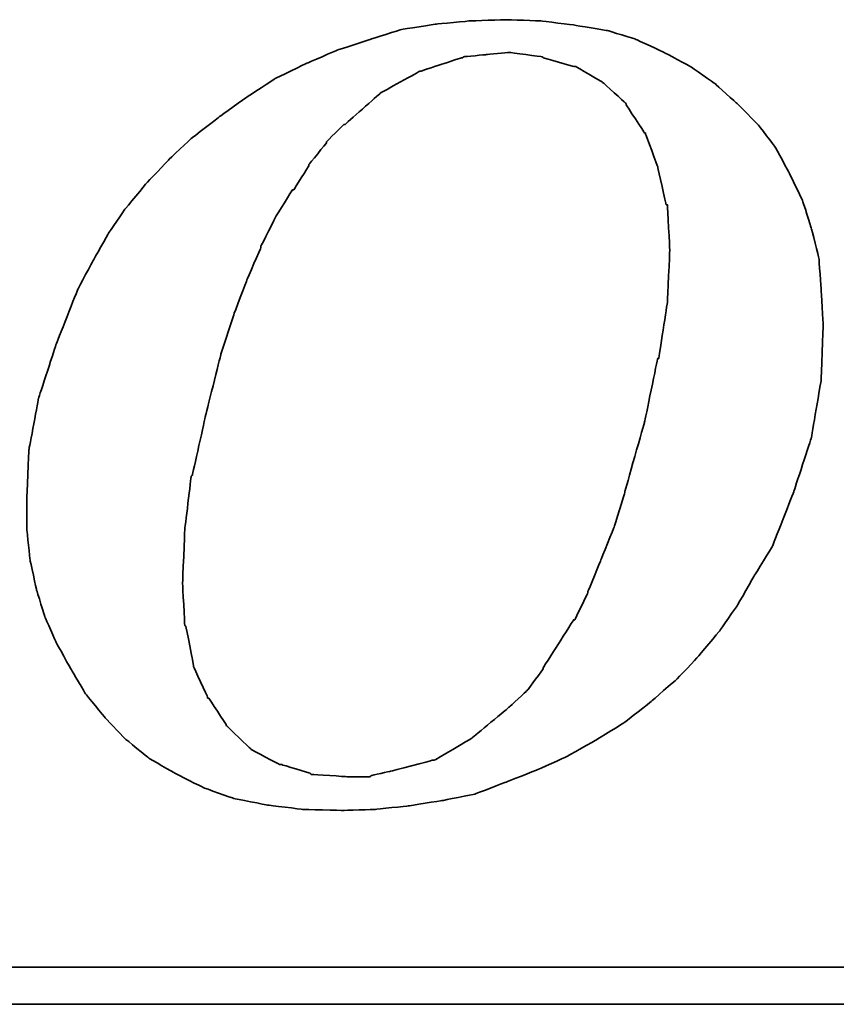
# Model space of a CAD drawing. Header units: millimetres. Extents: x -275 to -70, y 35 to 190.
# Tile 43 of 49: x -118.74 to -116.62, y 124.07 to 126.62. Entities that reach past the tile are written whole.
import ezdxf

# ---------------------------------------------------------------- set-up
doc = ezdxf.new("R2010")
doc.units = ezdxf.units.MM
doc.header["$LTSCALE"] = 0.1
doc.layers.add('CHA', color=7, linetype='CONTINUOUS')
doc.layers.add('layer 1', color=7, linetype='CONTINUOUS')

# ---------------------------------------------------------------- blocks, each defined once
blk = doc.blocks.new('TBI MOTION logo(完整正式版)')
at = {"layer": 'layer 1', "color": 22, "lineweight": 35}
for points, knots in [([(35.79625, -6.98375), (35.79625, -6.98375), (36.23125, -7.43875), (36.23125, -7.43875), (36.23125, -7.43875), (36.23125, -7.43875), (36.75625, -7.87125), (36.75625, -7.87125), (36.75625, -7.87125), (36.75625, -7.87125), (37.33125, -8.20375), (37.33125, -8.20375), (37.33125, -8.20375), (37.33125, -8.20375), (37.95625, -8.51875), (37.95625, -8.51875), (37.95625, -8.51875), (37.95625, -8.51875), (38.62625, -8.75875), (38.62625, -8.75875), (38.62625, -8.75875), (38.62625, -8.75875), (39.37125, -8.90375), (39.37125, -8.90375), (39.37125, -8.90375), (39.37125, -8.90375), (40.14125, -8.99875), (40.14125, -8.99875), (40.14125, -8.99875), (40.14125, -8.99875), (41.02625, -9.02375), (41.02625, -9.02375), (41.02625, -9.02375), (41.02625, -9.02375), (41.74625, -8.99875), (41.74625, -8.99875), (41.74625, -8.99875), (41.74625, -8.99875), (42.46625, -8.92375), (42.46625, -8.92375), (42.46625, -8.92375), (42.46625, -8.92375), (43.21125, -8.80625), (43.21125, -8.80625), (43.21125, -8.80625), (43.21125, -8.80625), (43.93125, -8.66375), (43.93125, -8.66375), (43.93125, -8.66375), (43.93125, -8.66375), (44.62625, -8.39875), (44.62625, -8.39875), (44.62625, -8.39875), (44.62625, -8.39875), (45.29625, -8.13375), (45.29625, -8.13375), (45.29625, -8.13375), (45.29625, -8.13375), (45.94625, -7.84375), (45.94625, -7.84375), (45.94625, -7.84375), (45.94625, -7.84375), (46.61625, -7.46375), (46.61625, -7.46375), (46.61625, -7.46375), (46.61625, -7.46375), (47.24125, -7.07875), (47.24125, -7.07875), (47.24125, -7.07875), (47.24125, -7.07875), (47.81625, -6.62375), (47.81625, -6.62375), (47.81625, -6.62375), (47.81625, -6.62375), (48.36875, -6.14375), (48.36875, -6.14375), (48.36875, -6.14375), (48.36875, -6.14375), (48.84625, -5.64125), (48.84625, -5.64125), (48.84625, -5.64125), (48.84625, -5.64125), (49.32625, -5.06375), (49.32625, -5.06375), (49.32625, -5.06375), (49.32625, -5.06375), (49.71125, -4.51374), (49.71125, -4.51374), (49.71125, -4.51374), (49.71125, -4.51374), (50.09625, -3.83874), (50.09625, -3.83874), (50.09625, -3.83874), (50.09625, -3.83874), (50.48125, -3.21374), (50.48125, -3.21374), (50.48125, -3.21374), (50.48125, -3.21374), (50.96125, -1.99125), (50.96125, -1.99125), (50.96125, -1.99125), (50.96125, -1.99125), (51.34375, -0.81875), (51.34375, -0.81875), (51.34375, -0.81875), (51.34375, -0.81875), (51.56125, 0.45624), (51.56125, 0.45624), (51.56125, 0.45624), (51.56125, 0.45624), (51.60625, 1.67624), (51.60625, 1.67624), (51.60625, 1.67624), (51.60625, 1.67624), (51.56125, 2.44625), (51.56125, 2.44625), (51.56125, 2.44625), (51.56125, 2.44625), (51.51125, 3.14125), (51.51125, 3.14125), (51.51125, 3.14125), (51.51125, 3.14125), (51.34375, 3.81125), (51.34375, 3.81125), (51.34375, 3.81125), (51.34375, 3.81125), (51.15125, 4.41125), (51.15125, 4.41125), (51.15125, 4.41125), (51.15125, 4.41125), (50.86125, 5.01125), (50.86125, 5.01125), (50.86125, 5.01125), (50.86125, 5.01125), (50.55125, 5.58875), (50.55125, 5.58875), (50.55125, 5.58875), (50.55125, 5.58875), (50.16625, 6.09125), (50.16625, 6.09125), (50.16625, 6.09125), (50.16625, 6.09125), (49.71125, 6.54875), (49.71125, 6.54875), (49.71125, 6.54875), (49.71125, 6.54875), (49.23125, 6.98125), (49.23125, 6.98125), (49.23125, 6.98125), (49.23125, 6.98125), (48.67875, 7.36625), (48.67875, 7.36625), (48.67875, 7.36625), (48.67875, 7.36625), (48.10375, 7.67625), (48.10375, 7.67625), (48.10375, 7.67625), (48.10375, 7.67625), (47.48125, 7.96375), (47.48125, 7.96375), (47.48125, 7.96375), (47.48125, 7.96375), (46.85625, 8.15625), (46.85625, 8.15625), (46.85625, 8.15625), (46.85625, 8.15625), (46.13625, 8.27624), (46.13625, 8.27624), (46.13625, 8.27624), (46.13625, 8.27624), (45.39125, 8.37125), (45.39125, 8.37125), (45.39125, 8.37125), (45.39125, 8.37125), (44.62625, 8.39624), (44.62625, 8.39624), (44.62625, 8.39624), (44.62625, 8.39624), (43.83625, 8.37125), (43.83625, 8.37125), (43.83625, 8.37125), (43.83625, 8.37125), (43.09125, 8.30125), (43.09125, 8.30125), (43.09125, 8.30125), (43.09125, 8.30125), (42.32125, 8.18125), (42.32125, 8.18125), (42.32125, 8.18125), (42.32125, 8.18125), (41.62875, 7.96375), (41.62875, 7.96375), (41.62875, 7.96375), (41.62875, 7.96375), (40.90625, 7.72625), (40.90625, 7.72625), (40.90625, 7.72625), (40.90625, 7.72625), (40.23624, 7.43625), (40.23624, 7.43625), (40.23624, 7.43625), (40.23624, 7.43625), (39.54124, 7.10125), (39.54124, 7.10125), (39.54124, 7.10125), (39.54124, 7.10125), (38.91625, 6.69125), (38.91625, 6.69125), (38.91625, 6.69125), (38.91625, 6.69125), (38.31625, 6.26125), (38.31625, 6.26125), (38.31625, 6.26125), (38.31625, 6.26125), (37.69125, 5.78125), (37.69125, 5.78125), (37.69125, 5.78125), (37.69125, 5.78125), (37.18625, 5.30125), (37.18625, 5.30125), (37.18625, 5.30125), (37.18625, 5.30125), (36.70625, 4.79624), (36.70625, 4.79624), (36.70625, 4.79624), (36.70625, 4.79624), (36.23125, 4.22125), (36.23125, 4.22125), (36.23125, 4.22125), (36.23125, 4.22125), (35.87124, 3.69375), (35.87124, 3.69375), (35.87124, 3.69375), (35.87124, 3.69375), (35.53125, 3.09125), (35.53125, 3.09125), (35.53125, 3.09125), (35.53125, 3.09125), (35.19875, 2.47125), (35.19875, 2.47125), (35.19875, 2.47125), (35.19875, 2.47125), (34.71625, 1.24625), (34.71625, 1.24625), (34.71625, 1.24625), (34.71625, 1.24625), (34.33125, 0.06874), (34.33125, 0.06874), (34.33125, 0.06874), (34.33125, 0.06874), (34.11625, -1.07875), (34.11625, -1.07875), (34.11625, -1.07875), (34.11625, -1.07875), (34.07125, -2.15875), (34.07125, -2.15875), (34.07125, -2.15875), (34.07125, -2.15875), (34.07125, -2.85375), (34.07125, -2.85375), (34.07125, -2.85375), (34.07125, -2.85375), (34.14125, -3.50375), (34.14125, -3.50375), (34.14125, -3.50375), (34.14125, -3.50375), (34.28625, -4.17375), (34.28625, -4.17375), (34.28625, -4.17375), (34.28625, -4.17375), (34.47625, -4.77624), (34.47625, -4.77624), (34.47625, -4.77624), (34.47625, -4.77624), (34.71625, -5.32625), (34.71625, -5.32625), (34.71625, -5.32625), (34.71625, -5.32625), (35.05375, -5.92875), (35.05375, -5.92875), (35.05375, -5.92875), (35.05375, -5.92875), (35.36375, -6.45375), (35.36375, -6.45375), (35.36375, -6.45375), (35.36375, -6.45375), (35.79625, -6.98375), (35.79625, -6.98375)], [0, 0, 0, 0, 0.01388889, 0.01388889, 0.01388889, 0.0138889, 0.02777778, 0.02777778, 0.02777778, 0.02777779, 0.04166667, 0.04166667, 0.04166667, 0.04166668, 0.05555556, 0.05555556, 0.05555556, 0.05555557, 0.06944444, 0.06944444, 0.06944444, 0.06944445, 0.08333333, 0.08333333, 0.08333333, 0.08333334, 0.09722222, 0.09722222, 0.09722222, 0.09722223, 0.11111111, 0.11111111, 0.11111111, 0.11111112, 0.125, 0.125, 0.125, 0.12500001, 0.13888889, 0.13888889, 0.13888889, 0.1388889, 0.15277778, 0.15277778, 0.15277778, 0.15277779, 0.16666667, 0.16666667, 0.16666667, 0.16666668, 0.18055556, 0.18055556, 0.18055556, 0.18055557, 0.19444444, 0.19444444, 0.19444444, 0.19444445, 0.20833333, 0.20833333, 0.20833333, 0.20833334, 0.22222222, 0.22222222, 0.22222222, 0.22222223, 0.23611111, 0.23611111, 0.23611111, 0.23611112, 0.25, 0.25, 0.25, 0.25000001, 0.26388889, 0.26388889, 0.26388889, 0.2638889, 0.27777778, 0.27777778, 0.27777778, 0.27777779, 0.29166667, 0.29166667, 0.29166667, 0.29166668, 0.30555556, 0.30555556, 0.30555556, 0.30555557, 0.31944444, 0.31944444, 0.31944444, 0.31944445, 0.33333333, 0.33333333, 0.33333333, 0.33333334, 0.34722222, 0.34722222, 0.34722222, 0.34722223, 0.36111111, 0.36111111, 0.36111111, 0.36111112, 0.375, 0.375, 0.375, 0.37500001, 0.38888889, 0.38888889, 0.38888889, 0.3888889, 0.40277778, 0.40277778, 0.40277778, 0.40277779, 0.41666667, 0.41666667, 0.41666667, 0.41666668, 0.43055556, 0.43055556, 0.43055556, 0.43055557, 0.44444444, 0.44444444, 0.44444444, 0.44444445, 0.45833333, 0.45833333, 0.45833333, 0.45833334, 0.47222222, 0.47222222, 0.47222222, 0.47222223, 0.48611111, 0.48611111, 0.48611111, 0.48611112, 0.5, 0.5, 0.5, 0.50000001, 0.51388889, 0.51388889, 0.51388889, 0.5138889, 0.52777778, 0.52777778, 0.52777778, 0.52777779, 0.54166667, 0.54166667, 0.54166667, 0.54166668, 0.55555556, 0.55555556, 0.55555556, 0.55555557, 0.56944444, 0.56944444, 0.56944444, 0.56944445, 0.58333333, 0.58333333, 0.58333333, 0.58333334, 0.59722222, 0.59722222, 0.59722222, 0.59722223, 0.61111111, 0.61111111, 0.61111111, 0.61111112, 0.625, 0.625, 0.625, 0.62500001, 0.63888889, 0.63888889, 0.63888889, 0.6388889, 0.65277778, 0.65277778, 0.65277778, 0.65277779, 0.66666667, 0.66666667, 0.66666667, 0.66666668, 0.68055556, 0.68055556, 0.68055556, 0.68055557, 0.69444444, 0.69444444, 0.69444444, 0.69444445, 0.70833333, 0.70833333, 0.70833333, 0.70833334, 0.72222222, 0.72222222, 0.72222222, 0.72222223, 0.73611111, 0.73611111, 0.73611111, 0.73611112, 0.75, 0.75, 0.75, 0.75000001, 0.76388889, 0.76388889, 0.76388889, 0.7638889, 0.77777778, 0.77777778, 0.77777778, 0.77777779, 0.79166667, 0.79166667, 0.79166667, 0.79166668, 0.80555556, 0.80555556, 0.80555556, 0.80555557, 0.81944444, 0.81944444, 0.81944444, 0.81944445, 0.83333333, 0.83333333, 0.83333333, 0.83333334, 0.84722222, 0.84722222, 0.84722222, 0.84722223, 0.86111111, 0.86111111, 0.86111111, 0.86111112, 0.875, 0.875, 0.875, 0.87500001, 0.88888889, 0.88888889, 0.88888889, 0.8888889, 0.90277778, 0.90277778, 0.90277778, 0.90277779, 0.91666667, 0.91666667, 0.91666667, 0.91666668, 0.93055556, 0.93055556, 0.93055556, 0.93055557, 0.94444444, 0.94444444, 0.94444444, 0.94444445, 0.95833333, 0.95833333, 0.95833333, 0.95833334, 0.97222222, 0.97222222, 0.97222222, 0.97222223, 0.98611111, 0.98611111, 0.98611111, 0.98611112, 1, 1, 1, 1]), ([(38.33875, 1.03124), (38.33875, 1.03124), (38.62625, 1.89625), (38.62625, 1.89625), (38.62625, 1.89625), (38.62625, 1.89625), (38.91625, 2.66375), (38.91625, 2.66375), (38.91625, 2.66375), (38.91625, 2.66375), (39.22625, 3.38125), (39.22625, 3.38125), (39.22625, 3.38125), (39.22625, 3.38125), (39.22625, 3.40624), (39.22625, 3.40624), (39.22625, 3.40624), (39.22625, 3.40624), (39.56124, 4.07624), (39.56124, 4.07624), (39.56124, 4.07624), (39.56124, 4.07624), (39.92125, 4.65125), (39.92125, 4.65125), (39.92125, 4.65125), (39.92125, 4.65125), (39.94625, 4.65125), (39.94625, 4.65125), (39.94625, 4.65125), (39.94625, 4.65125), (40.28125, 5.17875), (40.28125, 5.17875), (40.28125, 5.17875), (40.28125, 5.17875), (40.28125, 5.20375), (40.28125, 5.20375), (40.28125, 5.20375), (40.28125, 5.20375), (40.66875, 5.68625), (40.66875, 5.68625), (40.66875, 5.68625), (40.66875, 5.68625), (40.66875, 5.70625), (40.66875, 5.70625), (40.66875, 5.70625), (40.66875, 5.70625), (41.05124, 6.09125), (41.05124, 6.09125), (41.05124, 6.09125), (41.05124, 6.09125), (41.07625, 6.09125), (41.07625, 6.09125), (41.07625, 6.09125), (41.07625, 6.09125), (41.84125, 6.76625), (41.84125, 6.76625), (41.84125, 6.76625), (41.84125, 6.76625), (41.86625, 6.78625), (41.86625, 6.78625), (41.86625, 6.78625), (41.86625, 6.78625), (42.73125, 7.26624), (42.73125, 7.26624), (42.73125, 7.26624), (42.73125, 7.26624), (42.75625, 7.26624), (42.75625, 7.26624), (42.75625, 7.26624), (42.75625, 7.26624), (43.18625, 7.41125), (43.18625, 7.41125), (43.18625, 7.41125), (43.18625, 7.41125), (43.64125, 7.55625), (43.64125, 7.55625), (43.64125, 7.55625), (43.64125, 7.55625), (43.66625, 7.55625), (43.66625, 7.55625), (43.66625, 7.55625), (43.66625, 7.55625), (43.69125, 7.58124), (43.69125, 7.58124), (43.69125, 7.58124), (43.69125, 7.58124), (44.19125, 7.62625), (44.19125, 7.62625), (44.19125, 7.62625), (44.19125, 7.62625), (44.67125, 7.67625), (44.67125, 7.67625), (44.67125, 7.67625), (44.67125, 7.67625), (44.69625, 7.67625), (44.69625, 7.67625), (44.69625, 7.67625), (44.69625, 7.67625), (45.41875, 7.58124), (45.41875, 7.58124), (45.41875, 7.58124), (45.41875, 7.58124), (45.44125, 7.55625), (45.44125, 7.55625), (45.44125, 7.55625), (45.44125, 7.55625), (46.11125, 7.36625), (46.11125, 7.36625), (46.11125, 7.36625), (46.11125, 7.36625), (46.13625, 7.36625), (46.13625, 7.36625), (46.13625, 7.36625), (46.13625, 7.36625), (46.15875, 7.36625), (46.15875, 7.36625), (46.15875, 7.36625), (46.15875, 7.36625), (46.73625, 7.02624), (46.73625, 7.02624), (46.73625, 7.02624), (46.73625, 7.02624), (46.76125, 7.00624), (46.76125, 7.00624), (46.76125, 7.00624), (46.76125, 7.00624), (47.24125, 6.57124), (47.24125, 6.57124), (47.24125, 6.57124), (47.24125, 6.57124), (47.26625, 6.54875), (47.26625, 6.54875), (47.26625, 6.54875), (47.26625, 6.54875), (47.26625, 6.52375), (47.26625, 6.52375), (47.26625, 6.52375), (47.26625, 6.52375), (47.67375, 5.89875), (47.67375, 5.89875), (47.67375, 5.89875), (47.67375, 5.89875), (47.69625, 5.89875), (47.69625, 5.89875), (47.69625, 5.89875), (47.69625, 5.89875), (47.69625, 5.87625), (47.69625, 5.87625), (47.69625, 5.87625), (47.69625, 5.87625), (47.96125, 5.15625), (47.96125, 5.15625), (47.96125, 5.15625), (47.96125, 5.15625), (47.96125, 5.13125), (47.96125, 5.13125), (47.96125, 5.13125), (47.96125, 5.13125), (48.15125, 4.31875), (48.15125, 4.31875), (48.15125, 4.31875), (48.15125, 4.31875), (48.17625, 4.31875), (48.17625, 4.31875), (48.17625, 4.31875), (48.17625, 4.31875), (48.17625, 4.29125), (48.17625, 4.29125), (48.17625, 4.29125), (48.17625, 4.29125), (48.22625, 3.33125), (48.22625, 3.33125), (48.22625, 3.33125), (48.22625, 3.33125), (48.22625, 3.30875), (48.22625, 3.30875), (48.22625, 3.30875), (48.22625, 3.30875), (48.17625, 2.20624), (48.17625, 2.20624), (48.17625, 2.20624), (48.17625, 2.20624), (48.17625, 2.18124), (48.17625, 2.18124), (48.17625, 2.18124), (48.17625, 2.18124), (47.98375, 0.93624), (47.98375, 0.93624), (47.98375, 0.93624), (47.98375, 0.93624), (47.96125, 0.93624), (47.96125, 0.93624), (47.96125, 0.93624), (47.96125, 0.93624), (47.67375, -0.45874), (47.67375, -0.45874), (47.67375, -0.45874), (47.67375, -0.45874), (47.24125, -1.99125), (47.24125, -1.99125), (47.24125, -1.99125), (47.24125, -1.99125), (47.24125, -2.01874), (47.24125, -2.01874), (47.24125, -2.01874), (47.24125, -2.01874), (47.00125, -2.78375), (47.00125, -2.78375), (47.00125, -2.78375), (47.00125, -2.78375), (46.71125, -3.50375), (46.71125, -3.50375), (46.71125, -3.50375), (46.71125, -3.50375), (46.42625, -4.19875), (46.42625, -4.19875), (46.42625, -4.19875), (46.42625, -4.19875), (46.42625, -4.22375), (46.42625, -4.22375), (46.42625, -4.22375), (46.42625, -4.22375), (46.13625, -4.82374), (46.13625, -4.82374), (46.13625, -4.82374), (46.13625, -4.82374), (46.11125, -4.82374), (46.11125, -4.82374), (46.11125, -4.82374), (46.11125, -4.82374), (45.77625, -5.35125), (45.77625, -5.35125), (45.77625, -5.35125), (45.77625, -5.35125), (45.44125, -5.87875), (45.44125, -5.87875), (45.44125, -5.87875), (45.44125, -5.87875), (45.44125, -5.90375), (45.44125, -5.90375), (45.44125, -5.90375), (45.44125, -5.90375), (45.10625, -6.35875), (45.10625, -6.35875), (45.10625, -6.35875), (45.10625, -6.35875), (45.08125, -6.38375), (45.08125, -6.38375), (45.08125, -6.38375), (45.08125, -6.38375), (44.69625, -6.74375), (44.69625, -6.74375), (44.69625, -6.74375), (44.69625, -6.74375), (43.88375, -7.41625), (43.88375, -7.41625), (43.88375, -7.41625), (43.88375, -7.41625), (43.85625, -7.43875), (43.85625, -7.43875), (43.85625, -7.43875), (43.85625, -7.43875), (43.04125, -7.91875), (43.04125, -7.91875), (43.04125, -7.91875), (43.04125, -7.91875), (43.01625, -7.91875), (43.01625, -7.91875), (43.01625, -7.91875), (43.01625, -7.91875), (42.99625, -7.91875), (42.99625, -7.91875), (42.99625, -7.91875), (42.99625, -7.91875), (42.08125, -8.15875), (42.08125, -8.15875), (42.08125, -8.15875), (42.08125, -8.15875), (41.65125, -8.25625), (41.65125, -8.25625), (41.65125, -8.25625), (41.65125, -8.25625), (41.62875, -8.27875), (41.62875, -8.27875), (41.62875, -8.27875), (41.62875, -8.27875), (41.60125, -8.27875), (41.60125, -8.27875), (41.60125, -8.27875), (41.60125, -8.27875), (41.12125, -8.27875), (41.12125, -8.27875), (41.12125, -8.27875), (41.12125, -8.27875), (40.35624, -8.23125), (40.35624, -8.23125), (40.35624, -8.23125), (40.35624, -8.23125), (40.33125, -8.23125), (40.33125, -8.23125), (40.33125, -8.23125), (40.33125, -8.23125), (40.30625, -8.20375), (40.30625, -8.20375), (40.30625, -8.20375), (40.30625, -8.20375), (39.68375, -8.01375), (39.68375, -8.01375), (39.68375, -8.01375), (39.68375, -8.01375), (39.66124, -8.01375), (39.66124, -8.01375), (39.66124, -8.01375), (39.66124, -8.01375), (39.63625, -8.01375), (39.63625, -8.01375), (39.63625, -8.01375), (39.63625, -8.01375), (39.01125, -7.67875), (39.01125, -7.67875), (39.01125, -7.67875), (39.01125, -7.67875), (38.98875, -7.65375), (38.98875, -7.65375), (38.98875, -7.65375), (38.98875, -7.65375), (38.48625, -7.17375), (38.48625, -7.17375), (38.48625, -7.17375), (38.48625, -7.17375), (38.45875, -7.14875), (38.45875, -7.14875), (38.45875, -7.14875), (38.45875, -7.14875), (38.45875, -7.12875), (38.45875, -7.12875), (38.45875, -7.12875), (38.45875, -7.12875), (38.07625, -6.54875), (38.07625, -6.54875), (38.07625, -6.54875), (38.07625, -6.54875), (38.05125, -6.54875), (38.05125, -6.54875), (38.05125, -6.54875), (38.05125, -6.54875), (38.05125, -6.52875), (38.05125, -6.52875), (38.05125, -6.52875), (38.05125, -6.52875), (37.74125, -5.85375), (37.74125, -5.85375), (37.74125, -5.85375), (37.74125, -5.85375), (37.74125, -5.82875), (37.74125, -5.82875), (37.74125, -5.82875), (37.74125, -5.82875), (37.57375, -4.96875), (37.57375, -4.96875), (37.57375, -4.96875), (37.57375, -4.96875), (37.54625, -4.94375), (37.54625, -4.94375), (37.54625, -4.94375), (37.54625, -4.94375), (37.50125, -4.03375), (37.50125, -4.03375), (37.50125, -4.03375), (37.50125, -4.03375), (37.50125, -4.00875), (37.50125, -4.00875), (37.50125, -4.00875), (37.50125, -4.00875), (37.54625, -2.85375), (37.54625, -2.85375), (37.54625, -2.85375), (37.54625, -2.85375), (37.69125, -1.65875), (37.69125, -1.65875), (37.69125, -1.65875), (37.69125, -1.65875), (37.71624, -1.63375), (37.71624, -1.63375), (37.71624, -1.63375), (37.71624, -1.63375), (38.00375, -0.33875), (38.00375, -0.33875), (38.00375, -0.33875), (38.00375, -0.33875), (38.33875, 1.00624), (38.33875, 1.00624), (38.33875, 1.00624), (38.33875, 1.00624), (38.33875, 1.03124), (38.33875, 1.03124)], [0, 0, 0, 0, 0.01010101, 0.01010101, 0.01010101, 0.01010102, 0.02020202, 0.02020202, 0.02020202, 0.02020203, 0.03030303, 0.03030303, 0.03030303, 0.03030304, 0.04040404, 0.04040404, 0.04040404, 0.04040405, 0.05050505, 0.05050505, 0.05050505, 0.05050506, 0.06060606, 0.06060606, 0.06060606, 0.06060607, 0.07070707, 0.07070707, 0.07070707, 0.07070708, 0.08080808, 0.08080808, 0.08080808, 0.08080809, 0.09090909, 0.09090909, 0.09090909, 0.0909091, 0.1010101, 0.1010101, 0.1010101, 0.10101011, 0.11111111, 0.11111111, 0.11111111, 0.11111112, 0.12121212, 0.12121212, 0.12121212, 0.12121213, 0.13131313, 0.13131313, 0.13131313, 0.13131314, 0.14141414, 0.14141414, 0.14141414, 0.14141415, 0.15151515, 0.15151515, 0.15151515, 0.15151516, 0.16161616, 0.16161616, 0.16161616, 0.16161617, 0.17171717, 0.17171717, 0.17171717, 0.17171718, 0.18181818, 0.18181818, 0.18181818, 0.18181819, 0.19191919, 0.19191919, 0.19191919, 0.1919192, 0.2020202, 0.2020202, 0.2020202, 0.20202021, 0.21212121, 0.21212121, 0.21212121, 0.21212122, 0.22222222, 0.22222222, 0.22222222, 0.22222223, 0.23232323, 0.23232323, 0.23232323, 0.23232324, 0.24242424, 0.24242424, 0.24242424, 0.24242425, 0.25252525, 0.25252525, 0.25252525, 0.25252526, 0.26262626, 0.26262626, 0.26262626, 0.26262627, 0.27272727, 0.27272727, 0.27272727, 0.27272728, 0.28282828, 0.28282828, 0.28282828, 0.28282829, 0.29292929, 0.29292929, 0.29292929, 0.2929293, 0.3030303, 0.3030303, 0.3030303, 0.30303031, 0.31313131, 0.31313131, 0.31313131, 0.31313132, 0.32323232, 0.32323232, 0.32323232, 0.32323233, 0.33333333, 0.33333333, 0.33333333, 0.33333334, 0.34343434, 0.34343434, 0.34343434, 0.34343435, 0.35353535, 0.35353535, 0.35353535, 0.35353536, 0.36363636, 0.36363636, 0.36363636, 0.36363637, 0.37373737, 0.37373737, 0.37373737, 0.37373738, 0.38383838, 0.38383838, 0.38383838, 0.38383839, 0.39393939, 0.39393939, 0.39393939, 0.3939394, 0.4040404, 0.4040404, 0.4040404, 0.40404041, 0.41414141, 0.41414141, 0.41414141, 0.41414142, 0.42424242, 0.42424242, 0.42424242, 0.42424243, 0.43434343, 0.43434343, 0.43434343, 0.43434344, 0.44444444, 0.44444444, 0.44444444, 0.44444445, 0.45454545, 0.45454545, 0.45454545, 0.45454546, 0.46464646, 0.46464646, 0.46464646, 0.46464647, 0.47474747, 0.47474747, 0.47474747, 0.47474748, 0.48484848, 0.48484848, 0.48484848, 0.48484849, 0.49494949, 0.49494949, 0.49494949, 0.4949495, 0.50505051, 0.50505051, 0.50505051, 0.50505052, 0.51515152, 0.51515152, 0.51515152, 0.51515153, 0.52525253, 0.52525253, 0.52525253, 0.52525254, 0.53535354, 0.53535354, 0.53535354, 0.53535355, 0.54545455, 0.54545455, 0.54545455, 0.54545456, 0.55555556, 0.55555556, 0.55555556, 0.55555557, 0.56565657, 0.56565657, 0.56565657, 0.56565658, 0.57575758, 0.57575758, 0.57575758, 0.57575759, 0.58585859, 0.58585859, 0.58585859, 0.5858586, 0.5959596, 0.5959596, 0.5959596, 0.59595961, 0.60606061, 0.60606061, 0.60606061, 0.60606062, 0.61616162, 0.61616162, 0.61616162, 0.61616163, 0.62626263, 0.62626263, 0.62626263, 0.62626264, 0.63636364, 0.63636364, 0.63636364, 0.63636365, 0.64646465, 0.64646465, 0.64646465, 0.64646466, 0.65656566, 0.65656566, 0.65656566, 0.65656567, 0.66666667, 0.66666667, 0.66666667, 0.66666668, 0.67676768, 0.67676768, 0.67676768, 0.67676769, 0.68686869, 0.68686869, 0.68686869, 0.6868687, 0.6969697, 0.6969697, 0.6969697, 0.69696971, 0.70707071, 0.70707071, 0.70707071, 0.70707072, 0.71717172, 0.71717172, 0.71717172, 0.71717173, 0.72727273, 0.72727273, 0.72727273, 0.72727274, 0.73737374, 0.73737374, 0.73737374, 0.73737375, 0.74747475, 0.74747475, 0.74747475, 0.74747476, 0.75757576, 0.75757576, 0.75757576, 0.75757577, 0.76767677, 0.76767677, 0.76767677, 0.76767678, 0.77777778, 0.77777778, 0.77777778, 0.77777779, 0.78787879, 0.78787879, 0.78787879, 0.7878788, 0.7979798, 0.7979798, 0.7979798, 0.79797981, 0.80808081, 0.80808081, 0.80808081, 0.80808082, 0.81818182, 0.81818182, 0.81818182, 0.81818183, 0.82828283, 0.82828283, 0.82828283, 0.82828284, 0.83838384, 0.83838384, 0.83838384, 0.83838385, 0.84848485, 0.84848485, 0.84848485, 0.84848486, 0.85858586, 0.85858586, 0.85858586, 0.85858587, 0.86868687, 0.86868687, 0.86868687, 0.86868688, 0.87878788, 0.87878788, 0.87878788, 0.87878789, 0.88888889, 0.88888889, 0.88888889, 0.8888889, 0.8989899, 0.8989899, 0.8989899, 0.89898991, 0.90909091, 0.90909091, 0.90909091, 0.90909092, 0.91919192, 0.91919192, 0.91919192, 0.91919193, 0.92929293, 0.92929293, 0.92929293, 0.92929294, 0.93939394, 0.93939394, 0.93939394, 0.93939395, 0.94949495, 0.94949495, 0.94949495, 0.94949496, 0.95959596, 0.95959596, 0.95959596, 0.95959597, 0.96969697, 0.96969697, 0.96969697, 0.96969698, 0.97979798, 0.97979798, 0.97979798, 0.97979799, 0.98989899, 0.98989899, 0.98989899, 0.989899, 1, 1, 1, 1]), ([(75.90875, -9.47875), (75.90875, -9.47875), (75.90875, -12.28625), (75.90875, -12.28625), (75.90875, -12.28625), (75.90875, -12.28625), (75.90875, -12.47875), (75.90875, -12.47875), (75.90875, -12.47875), (75.90875, -12.47875), (75.71625, -12.47875), (75.71625, -12.47875), (75.71625, -12.47875), (75.71625, -12.47875), (-88.32875, -12.47875), (-88.32875, -12.47875), (-88.32875, -12.47875), (-88.32875, -12.47875), (-88.32875, -13.29375), (-88.32875, -13.29375), (-88.32875, -13.29375), (-88.32875, -13.29375), (82.89125, -13.29375), (82.89125, -13.29375), (82.89125, -13.29375), (82.89125, -13.29375), (75.90875, -9.47875), (75.90875, -9.47875)], [0, 0, 0, 0, 0.14285714, 0.14285714, 0.14285714, 0.14285715, 0.28571429, 0.28571429, 0.28571429, 0.2857143, 0.42857143, 0.42857143, 0.42857143, 0.42857144, 0.57142857, 0.57142857, 0.57142857, 0.57142858, 0.71428571, 0.71428571, 0.71428571, 0.71428572, 0.85714286, 0.85714286, 0.85714286, 0.85714287, 1, 1, 1, 1])]:
    blk.add_open_spline(points, degree=3, knots=knots, dxfattribs=at)

msp = doc.modelspace()

# ---------------------------------------------------------------- block references
at = {"layer": 'CHA', "color": 7, "xscale": 0.1176925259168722, "yscale": 0.1176925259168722, "zscale": 0.1176925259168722}
msp.add_blockref('TBI MOTION logo(完整正式版)', (-122.7266, 125.6307), dxfattribs=at)

doc.saveas('drawing.dxf')
